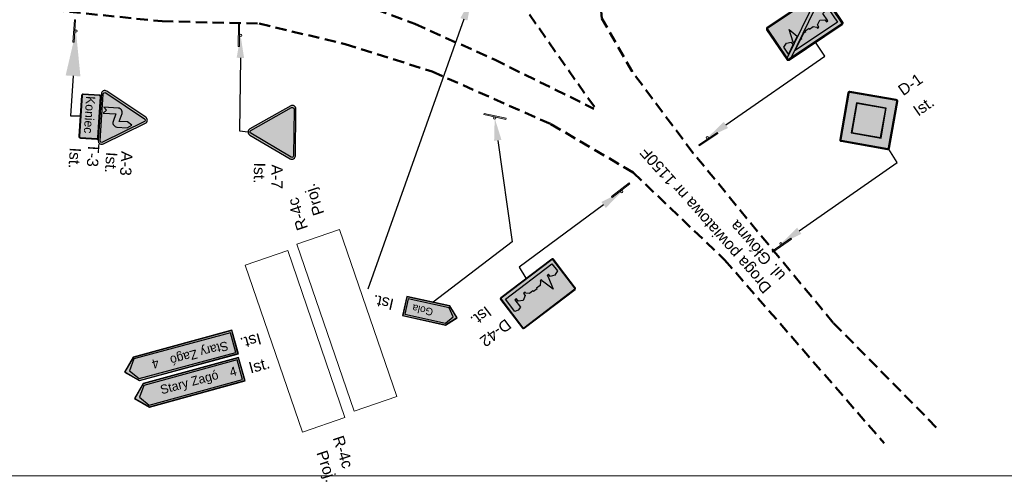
# Model space of a CAD drawing. Header units: millimetres. Extents: x -32728 to 3439, y -21222 to 1675.
# Tile 41 of 49: x 3018 to 3106, y 1586 to 1627. Entities that reach past the tile are written whole.
import ezdxf
from ezdxf import colors
from ezdxf.entities.mleader import LeaderData, LeaderLine
from ezdxf.math import Vec2, Vec3

# ---------------------------------------------------------------- set-up
doc = ezdxf.new("R2010")
doc.units = ezdxf.units.MM
doc.linetypes.add('2', pattern=[1.5, 1, -0.5])
doc.layers.add('0  podklady', color=250, linetype='Continuous', lineweight=5, plot=False)
doc.layers.add('10 znaki pionowe istniejące', color=251, linetype='Continuous', lineweight=15)
doc.layers.add('10 znaki pionowe projektowane', color=1, linetype='Continuous', lineweight=15)
doc.layers.add('2 krawedz jezdni', color=7, linetype='2', lineweight=50, true_color=0x000000)
doc.layers.add('4 wymiary', color=7, linetype='Continuous', lineweight=15, true_color=0x000000)
for name, color, linetype, true_color in [('ZWTraffic_Grey_0_0_0', 7, 'Continuous', 0x000000), ('ZWTraffic_Grey_0_148_66', 7, 'Continuous', 0x5e5e5e), ('ZWTraffic_Grey_1', 7, 'Continuous', 0x4c4c4c), ('ZWTraffic_Grey_2', 7, 'Continuous', 0xe1e1e1), ('ZWTraffic_Grey_255_0_0', 7, 'Continuous', 0x4c4c4c), ('ZWTraffic_Grey_255_255_255', 7, 'Continuous', 0xffffff), ('ZWTraffic_Grey_40', 7, 'Continuous', 0xbcbcbc)]:
    doc.layers.add(name, color=color, linetype=linetype, true_color=true_color)
doc.styles.add('Drogowy', font='Drogowa.ttf')
doc.styles.add('plan', font='arial.ttf', dxfattribs={"height": 1})
doc.styles.get("Standard").update_dxf_attribs({"font": 'arial.ttf'})
picture_1 = doc.add_image_def('image31.png', size_in_pixel=(1892, 893))
picture_2 = doc.add_image_def('image111.png', size_in_pixel=(2967, 756))
picture_3 = doc.add_image_def('image112.png', size_in_pixel=(2967, 756))

# ---------------------------------------------------------------- blocks, each defined once
blk = doc.blocks.new('Słupek')
h = blk.add_hatch(color=256)
h.paths.add_polyline_path([(-50, -5), (0, -5), (50, -5), (50, -10), (-50, -10)])
h.paths.add_polyline_path([(5, 0, 1), (-5, 0, 1)])
at = {"color": 7}
blk.add_lwpolyline([(-50, -5), (50, -5), (50, -10), (-50, -10)], close=True, dxfattribs=at)
blk.add_circle((0, 0), 5, dxfattribs=at)
blk = doc.blocks.new('P_Opis_Pionowe')
for tag, p in [('Symbol', (0, 0)), ('Stan', (5, 0))]:
    blk.add_attdef(tag, p, '', height=1)
at = {"flags": 1}
for tag, p in [('Wielkość', (0, -1.2)), ('Odblaskowość', (0, -2.4)), ('Aktywny', (0, -3.6)), ('Ilość', (0, -4.8)), ('Dodatkowe', (0, -6)), ('Kilometraż', (0, -7.2)), ('NrDrogi', (0, -8.4))]:
    blk.add_attdef(tag, p, '', height=1, dxfattribs=at)
blk = doc.blocks.new('T-3_')
at = {"layer": 'ZWTraffic_Grey_0_0_0'}
h = blk.add_hatch(color=256, dxfattribs=at)
h.dxf.hatch_style = 1
h.paths.add_polyline_path([(-392, 320), (-392, 30, 0.414214), (-363, 0), (362, 0, 0.414214), (392, 30), (392, 320, 0.414214), (362, 350), (-363, 350, 0.414214)])
h.paths.add_polyline_path([(-382, 320), (-382, 30, 0.414214), (-363, 10), (362, 10, 0.414214), (382, 30), (382, 320, 0.414214), (362, 340), (-363, 340, 0.414214)], flags=16)
h.paths.add_polyline_path([(-356, 287), (-356, 43), (340, 43), (340, 287)], flags=8)
at = {"layer": 'ZWTraffic_Grey_40'}
h = blk.add_hatch(color=256, dxfattribs=at)
h.dxf.hatch_style = 1
h.paths.add_polyline_path([(-382, 30), (-382, 320, -0.414214), (-363, 340), (362, 340, -0.414214), (382, 320), (382, 30, -0.414214), (362, 10), (-363, 10, -0.414214)])
at = {"layer": 'ZWTraffic_Grey_0_0_0'}
blk.add_lwpolyline([(-363, 0), (362, 0, 0.414214), (392, 30), (392, 320, 0.414214), (362, 350), (-363, 350, 0.414214), (-392, 320), (-392, 30, 0.414214)], format="xyb", close=True, dxfattribs=at)
at = {"layer": 'ZWTraffic_Grey_40'}
blk.add_lwpolyline([(-363, 10), (362, 10, 0.414214), (382, 30), (382, 320, 0.414214), (362, 340), (-363, 340, 0.414214), (-382, 320), (-382, 30, 0.414214), (-363, 10)], format="xyb", close=True, dxfattribs=at)
at = {"layer": 'ZWTraffic_Grey_0_0_0', "insert": (-362, 246), "char_height": 162, "width": 721.58, "attachment_point": 1, "style": 'Drogowy'}
blk.add_mtext('Koniec', dxfattribs=at)
blk = doc.blocks.new('A-3_')
at = {"layer": 'ZWTraffic_Grey_0_0_0'}
blk.add_hatch(color=256, dxfattribs=at).paths.add_polyline_path([(-182, 57), (-130, 109), (-78, 57), (-78, 280), (63, 239, 0.468375), (155, 315), (155, 495), (103, 574), (52, 495), (52, 350), (-90, 392, 0.468375), (-182, 315)])
at = {"layer": 'ZWTraffic_Grey_1'}
h = blk.add_hatch(color=256, dxfattribs=at)
h.dxf.hatch_style = 2
edge = h.paths.add_edge_path()
edge.add_arc((-416, 63), 63, 150, 269.9871)
edge.add_line((-416, 0), (-416, 0))
edge.add_line((-416, 0), (416, 0))
edge.add_line((416, 0), (416, 0))
edge.add_arc((416, 63), 63, 270, 390)
edge.add_line((470, 95), (55, 815))
edge.add_arc((0, 783), 63, 30, 150)
edge.add_line((-55, 815), (-470, 94))
h.paths.add_polyline_path([(-440, 77, 0.57735), (-416, 35), (416, 35, 0.57735), (440, 77), (24, 797, 0.57735), (-24, 797)])
h.paths.add_polyline_path([(-210, 52), (-210, 107, -0.385314), (121, 473), (217, 430), (131, 369, 0.385314), (-105, 107), (-105, 52), (-158, 107)], flags=16)
at = {"layer": 'ZWTraffic_Grey_2'}
h = blk.add_hatch(color=256, dxfattribs=at)
h.paths.add_polyline_path([(-440, 77), (-24, 797, -0.57735), (24, 797), (440, 77, -0.57735), (416, 35), (-416, 35, -0.57735)])
h.paths.add_polyline_path([(-182, 57), (-130, 109), (-78, 57), (-78, 280), (63, 239, 0.468375), (155, 315), (155, 495), (103, 574), (52, 495), (52, 350), (-90, 392, 0.468375), (-182, 315)])
at = {"layer": 'ZWTraffic_Grey_0_0_0'}
blk.add_lwpolyline([(-182, 315), (-182, 57), (-130, 109), (-78, 57), (-78, 280), (63, 239, 0.468375), (155, 315), (155, 495), (103, 574), (52, 495), (52, 350), (-90, 392, 0.468375)], format="xyb", close=True, dxfattribs=at)
at = {"layer": 'ZWTraffic_Grey_1'}
blk.add_lwpolyline([(416, 0, 0.57735), (470, 94), (55, 815, 0.57735), (-55, 815), (-470, 94, 0.57735), (-416, 0)], format="xyb", close=True, dxfattribs=at)
at = {"layer": 'ZWTraffic_Grey_2'}
blk.add_lwpolyline([(416, 35), (-416, 35, -0.57735), (-440, 77), (-24, 797, -0.57735), (24, 797), (440, 77, -0.57735)], format="xyb", close=True, dxfattribs=at)
blk = doc.blocks.new('A-7_')
at = {"layer": 'ZWTraffic_Grey_1'}
h = blk.add_hatch(color=256, dxfattribs=at)
h.dxf.hatch_style = 2
edge = h.paths.add_edge_path()
edge.add_arc((416, 783), 63, 330, 449.9871)
edge.add_line((416, 846), (416, 846))
edge.add_line((416, 846), (-416, 846))
edge.add_line((-416, 846), (-416, 846))
edge.add_arc((-416, 783), 63, 90, 210)
edge.add_line((-470, 752), (-55, 32))
edge.add_arc((0, 63), 63, 210, 330)
edge.add_line((55, 32), (470, 752))
h.paths.add_polyline_path([(440, 769, 0.57735), (416, 811), (-416, 811, 0.57735), (-440, 769), (-24, 49, 0.57735), (24, 49)])
h.paths.add_polyline_path([(210, 794), (210, 739, -0.385314), (-121, 373), (-217, 416), (-131, 478, 0.385314), (105, 739), (105, 794), (157, 739)], flags=16)
at = {"layer": 'ZWTraffic_Grey_2'}
h = blk.add_hatch(color=256, dxfattribs=at)
h.dxf.hatch_style = 1
h.paths.add_polyline_path([(-440, 769, -0.57735), (-416, 811), (416, 811, -0.57735), (440, 769), (24, 49, -0.57735), (-24, 49)])
at = {"layer": 'ZWTraffic_Grey_1'}
blk.add_lwpolyline([(-416, 846, 0.57735), (-470, 752), (-55, 32, 0.57735), (55, 32), (470, 752, 0.57735), (416, 846)], format="xyb", close=True, dxfattribs=at)
at = {"layer": 'ZWTraffic_Grey_2'}
blk.add_lwpolyline([(-416, 811), (416, 811, -0.57735), (440, 769), (24, 49, -0.57735), (-24, 49), (-440, 769, -0.57735)], format="xyb", close=True, dxfattribs=at)
blk = doc.blocks.new('D-42_')
at = {"layer": 'ZWTraffic_Grey_0_0_0'}
h = blk.add_hatch(color=256, dxfattribs=at)
h.paths.add_polyline_path([(-590, 30), (-590, 670, -0.414214), (-570, 690), (570, 690, -0.414214), (590, 670), (590, 30, -0.414214), (570, 10), (-570, 10, -0.414214)])
h.paths.add_polyline_path([(-580, 30), (-580, 670, -0.414214), (-570, 680), (570, 680, -0.414214), (580, 670), (580, 30, -0.414214), (570, 20), (-570, 20, -0.414214)], flags=16)
h.paths.add_polyline_path([(-520, 80), (520, 80), (520, 352), (456, 368), (392, 352), (392, 192), (360, 192), (360, 240), (280, 288), (200, 240), (200, 192), (168, 192), (168, 208), (120, 256), (40, 256), (40, 272), (-40, 272), (-40, 256), (-120, 256), (-168, 208), (-168, 192), (-200, 192), (-200, 224), (-264, 448), (-328, 224), (-328, 192), (-360, 192), (-360, 240), (-440, 272), (-520, 240)], flags=0)
h = blk.add_hatch(color=256, dxfattribs=at)
h.dxf.hatch_style = 1
h.paths.add_polyline_path([(-520, 80), (520, 80), (520, 352), (456, 368), (392, 352), (392, 192), (360, 192), (360, 240), (280, 288), (200, 240), (200, 192), (168, 192), (168, 208), (120, 256), (40, 256), (40, 272), (-40, 272), (-40, 256), (-120, 256), (-168, 208), (-168, 192), (-200, 192), (-200, 224), (-264, 448), (-328, 224), (-328, 192), (-360, 192), (-360, 240), (-440, 272), (-520, 240)])
at = {"layer": 'ZWTraffic_Grey_255_255_255'}
h = blk.add_hatch(color=256, dxfattribs=at)
h.paths.add_polyline_path([(-600, 30), (-600, 670, -0.414214), (-570, 700), (570, 700, -0.414214), (600, 670), (600, 30, -0.414214), (570, 0), (-570, 0, -0.414214)])
h.paths.add_polyline_path([(-590, 30), (-590, 670, -0.414214), (-570, 690), (570, 690, -0.414214), (590, 670), (590, 30, -0.414214), (570, 10), (-570, 10, -0.414214)], flags=16)
h.paths.add_polyline_path([(-580, 30), (-580, 670, -0.414214), (-570, 680), (570, 680, -0.414214), (580, 670), (580, 30, -0.414214), (570, 20), (-570, 20, -0.414214)], flags=0)
h.paths.add_polyline_path([(-580, 30), (-580, 670, -0.414214), (-570, 680), (570, 680, -0.414214), (580, 670), (580, 30, -0.414214), (570, 20), (-570, 20, -0.414214)], flags=0)
h.paths.add_polyline_path([(-520, 80), (520, 80), (520, 352), (456, 368), (392, 352), (392, 192), (360, 192), (360, 240), (280, 288), (200, 240), (200, 192), (168, 192), (168, 208), (120, 256), (40, 256), (40, 272), (-40, 272), (-40, 256), (-120, 256), (-168, 208), (-168, 192), (-200, 192), (-200, 224), (-264, 448), (-328, 224), (-328, 192), (-360, 192), (-360, 240), (-440, 272), (-520, 240)], flags=0)
h.paths.add_polyline_path([(-520, 80), (520, 80), (520, 352), (456, 368), (392, 352), (392, 192), (360, 192), (360, 240), (280, 288), (200, 240), (200, 192), (168, 192), (168, 208), (120, 256), (40, 256), (40, 272), (-40, 272), (-40, 256), (-120, 256), (-168, 208), (-168, 192), (-200, 192), (-200, 224), (-264, 448), (-328, 224), (-328, 192), (-360, 192), (-360, 240), (-440, 272), (-520, 240)], flags=0)
h = blk.add_hatch(color=256, dxfattribs=at)
h.paths.add_polyline_path([(-580, 30), (-580, 670, -0.414214), (-570, 680), (570, 680, -0.414214), (580, 670), (580, 30, -0.414214), (570, 20), (-570, 20, -0.414214)])
h.paths.add_polyline_path([(-520, 80), (520, 80), (520, 352), (456, 368), (392, 352), (392, 192), (360, 192), (360, 240), (280, 288), (200, 240), (200, 192), (168, 192), (168, 208), (120, 256), (40, 256), (40, 272), (-40, 272), (-40, 256), (-120, 256), (-168, 208), (-168, 192), (-200, 192), (-200, 224), (-264, 448), (-328, 224), (-328, 192), (-360, 192), (-360, 240), (-440, 272), (-520, 240)], flags=16)
at = {"layer": 'ZWTraffic_Grey_0_0_0', "const_width": 2}
blk.add_lwpolyline([(-570, 700, 0.414214), (-600, 670), (-600, 30, 0.414214), (-570, 0), (570, 0, 0.414214), (600, 30), (600, 670, 0.414214), (570, 700)], format="xyb", close=True, dxfattribs=at)
at = {"layer": 'ZWTraffic_Grey_0_0_0'}
for points in [[(-590, 670), (-590, 30, 0.414214), (-570, 10), (570, 10, 0.414214), (590, 30), (590, 670, 0.414214), (570, 690), (-570, 690, 0.414214)], [(-580, 30, 0.414214), (-570, 20), (570, 20, 0.414214), (580, 30), (580, 670, 0.414214), (570, 680), (-570, 680, 0.414214), (-580, 670)]]:
    blk.add_lwpolyline(points, format="xyb", close=True, dxfattribs=at)
blk.add_lwpolyline([(-520, 80), (-520, 240), (-440, 272), (-360, 240), (-360, 192), (-328, 192), (-328, 224), (-264, 448), (-200, 224), (-200, 192), (-168, 192), (-168, 208), (-120, 256), (-40, 256), (-40, 272), (40, 272), (40, 256), (120, 256), (168, 208), (168, 192), (200, 192), (200, 240), (280, 288), (360, 240), (360, 192), (392, 192), (392, 352), (456, 368), (520, 352), (520, 80)], close=True, dxfattribs=at)
blk = doc.blocks.new('D-43_')
at = {"layer": 'ZWTraffic_Grey_0_0_0'}
h = blk.add_hatch(color=256, dxfattribs=at)
h.dxf.hatch_style = 1
edge = h.paths.add_edge_path()
edge.add_line((-590, 670), (-590, 30))
edge.add_ellipse((-570, 30), major_axis=(20, 0), ratio=1, start_angle=180, end_angle=270)
edge.add_line((-570, 10), (570, 10))
edge.add_ellipse((570, 30), major_axis=(20, 0), ratio=1, start_angle=270, end_angle=360)
edge.add_line((590, 30), (590, 670))
edge.add_ellipse((570, 670), major_axis=(20, 0), ratio=1, start_angle=0, end_angle=90)
edge.add_line((570, 690), (-570, 690))
edge.add_ellipse((-570, 670), major_axis=(20, 0), ratio=1, start_angle=90, end_angle=180)
edge = h.paths.add_edge_path(flags=16)
edge.add_ellipse((-570, 30), major_axis=(10, 0), ratio=1, start_angle=180, end_angle=270)
edge.add_line((-570, 20), (570, 20))
edge.add_ellipse((570, 30), major_axis=(10, 0), ratio=1, start_angle=270, end_angle=360)
edge.add_line((580, 30), (580, 670))
edge.add_ellipse((570, 670), major_axis=(10, 0), ratio=1, start_angle=360, end_angle=450)
edge.add_line((570, 680), (-570, 680))
edge.add_ellipse((-570, 670), major_axis=(10, 0), ratio=1, start_angle=90, end_angle=180)
edge.add_line((-580, 670), (-580, 30))
h = blk.add_hatch(color=256, dxfattribs=at)
h.paths.add_polyline_path([(-520, 93), (-350, 192), (-360, 192), (-360, 240), (-440, 272), (-520, 240)])
h.paths.add_polyline_path([(-328, 205), (-214, 272), (-264, 448), (-328, 224)])
blk.add_hatch(color=256, dxfattribs=at).paths.add_polyline_path([(-383, 80), (520, 80), (520, 352), (456, 368), (392, 352), (392, 192), (360, 192), (360, 240), (280, 288), (200, 240), (200, 192), (168, 192), (168, 208), (120, 256), (40, 256), (40, 272), (-40, 272), (-40, 256), (-82, 256), (-168, 206), (-168, 192), (-191, 192)])
at = {"layer": 'ZWTraffic_Grey_1'}
h = blk.add_hatch(color=256, dxfattribs=at)
h.dxf.hatch_style = 1
h.paths.add_polyline_path([(-580, 46), (506, 680), (570, 680, -0.414214), (580, 670), (580, 654), (-506, 20), (-570, 20, -0.414214), (-580, 30)])
at = {"layer": 'ZWTraffic_Grey_255_255_255'}
h = blk.add_hatch(color=256, dxfattribs=at)
h.dxf.hatch_style = 1
edge = h.paths.add_edge_path()
edge.add_ellipse((-570, 670), major_axis=(30, 0), ratio=1, start_angle=90, end_angle=180)
edge.add_line((-600, 670), (-600, 30))
edge.add_ellipse((-570, 30), major_axis=(30, 0), ratio=1, start_angle=180, end_angle=270)
edge.add_line((-570, 0), (570, 0))
edge.add_ellipse((570, 30), major_axis=(30, 0), ratio=1, start_angle=270, end_angle=360)
edge.add_line((600, 30), (600, 670))
edge.add_ellipse((570, 670), major_axis=(30, 0), ratio=1, start_angle=0, end_angle=90)
edge.add_line((570, 700), (-570, 700))
edge = h.paths.add_edge_path(flags=16)
edge.add_line((-590, 670), (-590, 30))
edge.add_ellipse((-570, 30), major_axis=(20, 0), ratio=1, start_angle=180, end_angle=270)
edge.add_line((-570, 10), (570, 10))
edge.add_ellipse((570, 30), major_axis=(20, 0), ratio=1, start_angle=270, end_angle=360)
edge.add_line((590, 30), (590, 670))
edge.add_ellipse((570, 670), major_axis=(20, 0), ratio=1, start_angle=0, end_angle=90)
edge.add_line((570, 690), (-570, 690))
edge.add_ellipse((-570, 670), major_axis=(20, 0), ratio=1, start_angle=90, end_angle=180)
h = blk.add_hatch(color=256, dxfattribs=at)
h.dxf.hatch_style = 1
h.paths.add_polyline_path([(-580, 670), (-580, 46), (506, 680), (-570, 680, 0.414214)])
h.paths.add_polyline_path([(-520, 240), (-520, 93), (-350, 192), (-360, 192), (-360, 240), (-440, 272)], flags=16)
h.paths.add_polyline_path([(-328, 205), (-328, 224), (-264, 448), (-214, 272)], flags=16)
h = blk.add_hatch(color=256, dxfattribs=at)
h.dxf.hatch_style = 1
h.paths.add_polyline_path([(570, 20, 0.414214), (580, 30), (580, 654), (-506, 20)])
h.paths.add_polyline_path([(-383, 80), (-191, 192), (-168, 192), (-168, 206), (-82, 256), (-40, 256), (-40, 272), (40, 272), (40, 256), (120, 256), (168, 208), (168, 192), (200, 192), (200, 240), (280, 288), (360, 240), (360, 192), (392, 192), (392, 352), (456, 368), (520, 352), (520, 80)], flags=16)
at = {"layer": 'ZWTraffic_Grey_0_0_0'}
for points in [[(-570, 700, 0.414214), (-600, 670), (-600, 30, 0.414214), (-570, 0), (570, 0, 0.414214), (600, 30), (600, 670, 0.414214), (570, 700)], [(-590, 670), (-590, 30, 0.414214), (-570, 10), (570, 10, 0.414214), (590, 30), (590, 670, 0.414214), (570, 690), (-570, 690, 0.414214)], [(-580, 30, 0.414214), (-570, 20), (570, 20, 0.414214), (580, 30), (580, 670, 0.414214), (570, 680), (-570, 680, 0.414214), (-580, 670)]]:
    blk.add_lwpolyline(points, format="xyb", close=True, dxfattribs=at)
for points in [[(-168, 206), (-82, 256), (-40, 256), (-40, 272), (40, 272), (40, 256), (120, 256), (168, 208), (168, 192), (200, 192), (200, 240), (280, 288), (360, 240), (360, 192), (392, 192), (392, 352), (456, 368), (520, 352), (520, 80), (-383, 80), (-191, 192), (-168, 192)], [(-328, 205), (-328, 224), (-264, 448), (-214, 272)], [(-520, 93), (-520, 240), (-440, 272), (-360, 240), (-360, 192), (-350, 192)]]:
    blk.add_lwpolyline(points, close=True, dxfattribs=at)
at = {"layer": 'ZWTraffic_Grey_255_0_0'}
for p, q in [((-580, 46), (506, 680)), ((-506, 20), (580, 654))]:
    blk.add_line(p, q, dxfattribs=at)
blk = doc.blocks.new('D-1_')
at = {"layer": 'ZWTraffic_Grey_0_0_0'}
h = blk.add_hatch(color=256, dxfattribs=at)
h.dxf.hatch_style = 1
h.paths.add_polyline_path([(-615, 603), (-21, 9, 0.414214), (21, 9), (615, 603, 0.414214), (615, 645), (21, 1239, 0.414214), (-21, 1239), (-615, 645, 0.414214)])
h.paths.add_polyline_path([(-602, 615), (-8, 22, 0.414214), (8, 22), (602, 615, 0.414214), (602, 632), (8, 1226, 0.414214), (-8, 1226), (-602, 632, 0.414214)], flags=16)
h.paths.add_polyline_path([(0, 242), (-382, 624), (0, 1006), (382, 624)], flags=0)
h.paths.add_polyline_path([(0, 255), (-369, 624), (0, 993), (369, 624)], flags=0)
h = blk.add_hatch(color=256, dxfattribs=at)
h.dxf.hatch_style = 1
h.paths.add_polyline_path([(-381, 624), (0, 1006), (382, 624), (0, 242)])
h.paths.add_polyline_path([(-369, 624), (0, 993), (369, 624), (0, 255)], flags=16)
at = {"layer": 'ZWTraffic_Grey_2'}
h = blk.add_hatch(color=256, dxfattribs=at)
h.dxf.hatch_style = 1
h.paths.add_polyline_path([(0, 255), (369, 624), (0, 993), (-369, 624)])
at = {"layer": 'ZWTraffic_Grey_255_255_255'}
h = blk.add_hatch(color=256, dxfattribs=at)
h.dxf.hatch_style = 1
h.paths.add_polyline_path([(-602, 615, -0.414214), (-602, 632), (-8, 1226, -0.414214), (8, 1226), (602, 632, -0.414214), (602, 615), (8, 22, -0.414214), (-8, 22)])
h.paths.add_polyline_path([(-381, 624), (0, 1006), (382, 624), (0, 242)], flags=16)
h.paths.add_polyline_path([(-369, 624), (0, 993), (369, 624), (0, 255)], flags=0)
at = {"layer": 'ZWTraffic_Grey_0_0_0'}
for points in [[(21, 9), (615, 603, 0.414214), (615, 645), (21, 1239, 0.414214), (-21, 1239), (-615, 645, 0.414214), (-615, 603), (-21, 9, 0.414214)], [(8, 22), (602, 615, 0.414214), (602, 632), (8, 1226, 0.414214), (-8, 1226), (-602, 632, 0.414214), (-602, 615), (-8, 22, 0.414214), (8, 22)]]:
    blk.add_lwpolyline(points, format="xyb", close=True, dxfattribs=at)
for points in [[(0, 242), (382, 624), (0, 1006), (-381, 624), (0, 242)], [(0, 255), (369, 624), (0, 993), (-369, 624), (0, 255)]]:
    blk.add_lwpolyline(points, close=True, dxfattribs=at)
blk = doc.blocks.new('E-4_22820_')
at = {"layer": 'ZWTraffic_Grey_0_148_66'}
h = blk.add_hatch(color=256, dxfattribs=at)
h.paths.add_polyline_path([(-772.037, 0), (988.415, 0), (988.415, 432.756), (-772.037, 432.756), (-988.415, 216.378)])
h.paths.add_polyline_path([(-772.037, 5), (983.415, 5), (983.415, 427.756), (-772.037, 427.756), (-983.415, 216.378)], flags=0)
blk.add_hatch(color=256, dxfattribs=at).paths.add_polyline_path([(-767.037, 35), (953.415, 35), (953.415, 397.756), (-767.037, 397.756), (-896.8638, 216.378)])
at = {"layer": 'ZWTraffic_Grey_255_255_255'}
h = blk.add_hatch(color=256, dxfattribs=at)
h.paths.add_polyline_path([(-772.037, 5), (983.415, 5), (983.415, 427.756), (-772.037, 427.756), (-983.415, 216.378)])
h.paths.add_polyline_path([(-767.037, 35), (953.415, 35), (953.415, 397.756), (-767.037, 397.756), (-896.8638, 216.378)], flags=0)
at = {"layer": 'ZWTraffic_Grey_0_148_66'}
for points in [[(-772.037, 0), (988.415, 0), (988.415, 432.756), (-772.037, 432.756), (-988.415, 216.378)], [(-767.037, 35), (953.415, 35), (953.415, 397.756), (-767.037, 397.756), (-896.8638, 216.378)]]:
    blk.add_lwpolyline(points, close=True, dxfattribs=at)
at = {"layer": 'ZWTraffic_Grey_255_255_255'}
blk.add_lwpolyline([(-772.037, 5), (983.415, 5), (983.415, 427.756), (-772.037, 427.756), (-983.415, 216.378)], close=True, dxfattribs=at)
at = {"layer": 'ZWTraffic_Grey_255_255_255', "char_height": 162, "attachment_point": 4, "style": 'Drogowy'}
for s, insert in [('{\\fDROGOWA;Stary Zagó}', (-504.037, 216.378)), ('{\\fDROGOWA;4}', (765.395, 216.378))]:
    blk.add_mtext(s, dxfattribs=dict(at, insert=insert))
blk = doc.blocks.new('E-4_24286_')
at = {"layer": 'ZWTraffic_Grey_0_148_66'}
h = blk.add_hatch(color=256, dxfattribs=at)
h.paths.add_polyline_path([(-1018.415, 0), (802.037, 0), (1018.415, 216.378), (802.037, 432.756), (-1018.415, 432.756)])
h.paths.add_polyline_path([(-1013.415, 5), (802.037, 5), (1013.415, 216.378), (802.037, 427.756), (-1013.415, 427.756)], flags=0)
blk.add_hatch(color=256, dxfattribs=at).paths.add_polyline_path([(-983.415, 35), (797.037, 35), (926.8638, 216.378), (797.037, 397.756), (-983.415, 397.756)])
at = {"layer": 'ZWTraffic_Grey_255_255_255'}
h = blk.add_hatch(color=256, dxfattribs=at)
h.paths.add_polyline_path([(-1013.415, 5), (802.037, 5), (1013.415, 216.378), (802.037, 427.756), (-1013.415, 427.756)])
h.paths.add_polyline_path([(-983.415, 35), (797.037, 35), (926.8638, 216.378), (797.037, 397.756), (-983.415, 397.756)], flags=0)
at = {"layer": 'ZWTraffic_Grey_0_148_66'}
for points in [[(-1018.415, 0), (802.037, 0), (1018.415, 216.378), (802.037, 432.756), (-1018.415, 432.756)], [(-983.415, 35), (797.037, 35), (926.8638, 216.378), (797.037, 397.756), (-983.415, 397.756)]]:
    blk.add_lwpolyline(points, close=True, dxfattribs=at)
at = {"layer": 'ZWTraffic_Grey_255_255_255'}
blk.add_lwpolyline([(-1013.415, 5), (802.037, 5), (1013.415, 216.378), (802.037, 427.756), (-1013.415, 427.756)], close=True, dxfattribs=at)
at = {"layer": 'ZWTraffic_Grey_255_255_255', "char_height": 162, "attachment_point": 4, "style": 'Drogowy'}
for s, insert in [('{\\fDROGOWA;Stary Zagó}', (-880.415, 216.378)), ('{\\fDROGOWA;4}', (389.017, 216.378))]:
    blk.add_mtext(s, dxfattribs=dict(at, insert=insert))
blk = doc.blocks.new('E-4_51234_')
at = {"layer": 'ZWTraffic_Grey_0_148_66'}
h = blk.add_hatch(color=256, dxfattribs=at)
h.paths.add_polyline_path([(-304.808, 0), (479.6, 0), (479.6, 349.584), (-304.808, 349.584), (-479.6, 174.792)])
h.paths.add_polyline_path([(-304.808, 5), (474.6, 5), (474.6, 344.584), (-304.808, 344.584), (-474.6, 174.792)], flags=0)
blk.add_hatch(color=256, dxfattribs=at).paths.add_polyline_path([(-299.808, 35), (444.6, 35), (444.6, 314.584), (-299.808, 314.584), (-404.6832, 174.792)])
at = {"layer": 'ZWTraffic_Grey_255_255_255'}
h = blk.add_hatch(color=256, dxfattribs=at)
h.paths.add_polyline_path([(-304.808, 5), (474.6, 5), (474.6, 344.584), (-304.808, 344.584), (-474.6, 174.792)])
h.paths.add_polyline_path([(-299.808, 35), (444.6, 35), (444.6, 314.584), (-299.808, 314.584), (-404.6832, 174.792)], flags=0)
at = {"layer": 'ZWTraffic_Grey_0_148_66'}
for points in [[(-304.808, 0), (479.6, 0), (479.6, 349.584), (-304.808, 349.584), (-479.6, 174.792)], [(-299.808, 35), (444.6, 35), (444.6, 314.584), (-299.808, 314.584), (-404.6832, 174.792)]]:
    blk.add_lwpolyline(points, close=True, dxfattribs=at)
at = {"layer": 'ZWTraffic_Grey_255_255_255'}
blk.add_lwpolyline([(-304.808, 5), (474.6, 5), (474.6, 344.584), (-304.808, 344.584), (-474.6, 174.792)], close=True, dxfattribs=at)
at = {"layer": 'ZWTraffic_Grey_255_255_255', "insert": (-36.808, 174.792), "char_height": 132, "attachment_point": 4, "style": 'Drogowy'}
blk.add_mtext('{\\fDROGOWA;Gola}', dxfattribs=at)

msp = doc.modelspace()

# ---------------------------------------------------------------- linework, layer by layer
at = {"layer": '2 krawedz jezdni', "color": 0}
for points in [[(3099.893, 1591.223), (3090.747, 1600.524), (3084.979, 1607.488), (3078.276, 1615.646), (3072.872, 1622.869), (3070.169, 1627.598), (3069.91, 1631.495), (3070.689, 1636.535), (3073.963, 1640.589), (3078.172, 1643.395), (3084.667, 1646.72), (3092.67, 1649.838), (3100.776, 1651.553), (3113.351, 1652.748), (3138.346, 1655.19)], [(2986.144, 1635.496), (3003.084, 1631.547), (3013.425, 1629.364), (3021.375, 1628.325), (3031.093, 1627.338), (3039.719, 1627.13), (3047.357, 1625.311), (3055.1, 1622.869), (3065.649, 1618.192), (3072.975, 1613.879), (3081.091, 1606.114), (3095.268, 1589.82)], [(3069.516, 1619.719), (3066.035, 1624.656), (3061.826, 1630.735), (3060.631, 1632.45), (3055.174, 1630.839), (3048.679, 1628.917), (3053.563, 1627.098), (3060.631, 1623.928), (3069.464, 1619.563)]]:
    msp.add_lwpolyline(points, dxfattribs=at)

# ---------------------------------------------------------------- block references
at = {"layer": '10 znaki pionowe istniejące'}
for name, p, xscale, yscale, zscale, rotation in [('D-43_', (3089.18, 1625.473), 0.005, 0.005, 0.005, 33.81824578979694), ('Słupek', (3023.447, 1626.468), 0.02000000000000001, 0.02000000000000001, 0.02000000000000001, 266.2872867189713), ('Słupek', (3038.077, 1626.083), 0.02, 0.02, 0.02, 269.3586561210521), ('D-1_', (3095.684, 1615.961), 0.005, 0.005, 0.005, 35.04937331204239), ('T-3_', (3023.82, 1618.918), 0.005000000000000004, 0.005000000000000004, 0.005000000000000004, 266.2872867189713), ('A-3_', (3025.566, 1618.804), 0.005000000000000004, 0.005000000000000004, 0.005000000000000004, 266.2872867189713), ('A-7_', (3038.745, 1617.497), 0.005, 0.005, 0.005, 269.3586561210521), ('Słupek', (3060.656, 1618.728), 0.02, 0.02, 0.02, 167.4711922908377), ('Słupek', (3079.559, 1616.976), 0.02, 0.02, 0.02, 33.81824578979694), ('Słupek', (3071.946, 1612.188), 0.02, 0.02, 0.02, 217.3395246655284), ('Słupek', (3086.087, 1607.551), 0.02, 0.02, 0.02, 35.04937331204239), ('D-42_', (3063.437, 1604.504), 0.005, 0.005, 0.005, 217.3395246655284), ('E-4_51234_', (3055.178, 1602.347), 0.005, 0.005, 0.005, 167.4711922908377), ('E-4_24286_', (3032.395, 1598.517), 0.005, 0.005, 0.005, 195.1952485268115), ('E-4_22820_', (3033.709, 1594.049), 0.005000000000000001, 0.005000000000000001, 0.005000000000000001, 15.35948248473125)]:
    msp.add_blockref(name, p, dxfattribs=dict(at, xscale=xscale, yscale=yscale, zscale=zscale, rotation=rotation))
ref = msp.add_blockref('P_Opis_Pionowe', (3096.957, 1620.665), dxfattribs=dict(at, rotation=35.04937331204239))
ref.add_attrib('Symbol', 'D-1', (3096.957, 1620.665), dxfattribs={"layer": '0', "height": 1, "rotation": 35.04937})
ref.add_attrib('Stan', 'Ist.', (3098.295, 1618.846), dxfattribs={"layer": '0', "height": 1, "rotation": 35.04937})
ref = msp.add_blockref('P_Opis_Pionowe', (3024.541, 1616.511), dxfattribs=dict(at, rotation=266.2872867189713))
ref.add_attrib('Symbol', 'T-3', (3024.541, 1616.511), dxfattribs={"layer": '0', "height": 1, "rotation": 266.28729})
ref.add_attrib('Stan', 'Ist.', (3022.905, 1616.124), dxfattribs={"layer": '0', "height": 1, "rotation": 266.28729})
ref = msp.add_blockref('P_Opis_Pionowe', (3027.492, 1615.8), dxfattribs=dict(at, rotation=266.2872867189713))
ref.add_attrib('Symbol', 'A-3', (3027.492, 1615.8), dxfattribs={"layer": '0', "height": 1, "rotation": 266.28729})
ref.add_attrib('Stan', 'Ist.', (3026.137, 1615.729), dxfattribs={"layer": '0', "height": 1, "rotation": 266.28729})
ref = msp.add_blockref('P_Opis_Pionowe', (3040.828, 1614.601), dxfattribs=dict(at, rotation=269.3586561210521))
ref.add_attrib('Symbol', 'A-7', (3040.828, 1614.601), dxfattribs={"layer": '0', "height": 1, "rotation": 269.35866})
ref.add_attrib('Stan', 'Ist.', (3039.263, 1614.772), dxfattribs={"layer": '0', "height": 1, "rotation": 269.35866})
ref = msp.add_blockref('P_Opis_Pionowe', (3052.179, 1602.119), dxfattribs=dict(at, rotation=167.4711922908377))
ref.add_attrib('Stan', 'Ist.', (3051.764, 1602.615), dxfattribs={"layer": '0', "height": 1, "rotation": 167.47119})
ref = msp.add_blockref('P_Opis_Pionowe', (3061.636, 1600.929), dxfattribs=dict(at, rotation=217.3395246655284))
ref.add_attrib('Symbol', 'D-42', (3061.636, 1600.929), dxfattribs={"layer": '0', "height": 1, "rotation": 217.33952})
ref.add_attrib('Stan', 'Ist.', (3059.88, 1602.066), dxfattribs={"layer": '0', "height": 1, "rotation": 217.33952})
ref = msp.add_blockref('P_Opis_Pionowe', (3026.782, 1595.872), dxfattribs=dict(at, rotation=195.1952485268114))
ref.add_attrib('Stan', 'Ist.', (3039.748, 1599.618), dxfattribs={"layer": '0', "height": 1, "rotation": 195.19525})
ref = msp.add_blockref('P_Opis_Pionowe', (3039.141, 1596.664), dxfattribs=dict(at, rotation=15.35948248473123))
ref.add_attrib('Stan', 'Ist.', (3038.962, 1596.014), dxfattribs={"layer": '0', "height": 1, "rotation": 375.35948})
at = {"layer": '10 znaki pionowe projektowane'}
ref = msp.add_blockref('P_Opis_Pionowe', (3044.074, 1608.946), dxfattribs=dict(at, rotation=108.2197051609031))
ref.add_attrib('Symbol', 'R-4c', (3044.074, 1608.946), dxfattribs={"layer": '0', "height": 1, "rotation": 12348.21971})
ref.add_attrib('Stan', 'Proj.', (3045.522, 1610.261), dxfattribs={"layer": '0', "height": 1, "rotation": 12348.21971})
ref = msp.add_blockref('P_Opis_Pionowe', (3046.247, 1590.282), dxfattribs=dict(at, rotation=288.2197051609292))
ref.add_attrib('Symbol', 'R-4c', (3046.247, 1590.282), dxfattribs={"layer": '0', "height": 1, "rotation": 11808.21971})
ref.add_attrib('Stan', 'Proj.', (3044.799, 1588.968), dxfattribs={"layer": '0', "height": 1, "rotation": 11808.21971})

# ---------------------------------------------------------------- texts
at = {"layer": '4 wymiary', "insert": (3084.572, 1603.019), "char_height": 1, "width": 16.73043, "attachment_point": 1, "rotation": 131.40041, "style": 'plan'}
msp.add_mtext('Droga powiatowa nr 1150F\\Pul. Główna', dxfattribs=at)

# ---------------------------------------------------------------- pictures from other files: only their frames are drawn
at = {"layer": '0  podklady'}
image = msp.add_image(picture_1, insert=(2974.479, 1586.903), size_in_units=(182.041, 85.921), dxfattribs=at)
image.dxf.flags = 7
at = {"layer": '10 znaki pionowe projektowane'}
image = msp.add_image(picture_3, insert=(3051.951, 1593.973), size_in_units=(15.698, 4), rotation=108.92464, dxfattribs=at)
image.dxf.flags = 7
image = msp.add_image(picture_2, insert=(3038.479, 1605.653), size_in_units=(15.698, 4), rotation=-71.07536, dxfattribs=at)
image.dxf.flags = 7

# ---------------------------------------------------------------- leaders
at = {"layer": '10 znaki pionowe istniejące'}
ml = msp.add_multileader_mtext('Standard', dxfattribs=at)
ml.set_content('', color=256)
ml.set_leader_properties()
ml.build(insert=Vec2(0, 0))
ml.multileader.update_dxf_attribs({"has_dogleg": 0, "arrow_head_size": 2})
ctx = ml.context
ctx.base_point, ctx.arrow_head_size, ctx.plane_origin = Vec3(3045.383, 1603.499), 2, Vec3(0, 316.759)
ctx.text_align_type = 2
notes = []
notes.append((ctx, [(0, (1, 1, 0), (3057.383, 1603.499), (-1, 0), 8, [(0, [(3058.593, 1629.396)], 256, [])])]))
ctx.mtext.insert, ctx.mtext.alignment, ctx.mtext.flow_direction = Vec3(3047.383, 1605.499), 3, 5
ml = msp.add_multileader_mtext('Standard', dxfattribs=at)
ml.set_content('', color=256)
ml.set_leader_properties()
ml.build(insert=Vec2(0, 0))
ml.multileader.update_dxf_attribs({"has_dogleg": 0, "arrow_head_size": 2})
ctx = ml.context
ctx.base_point, ctx.arrow_head_size, ctx.plane_origin = Vec3(3085.18, 1625.473), 2, Vec3(0, 316.759)
ctx.text_align_type = 2
notes.append((ctx, [(0, (1, 1, 0), (3097.18, 1625.473), (-1, 0), 8, [(0, [(3079.559, 1616.976), (3090.005, 1624.219)], 256, [])])]))
ctx.mtext.insert, ctx.mtext.alignment, ctx.mtext.flow_direction = Vec3(3087.18, 1627.473), 3, 5
ml = msp.add_multileader_mtext('Standard', dxfattribs=at)
ml.set_content('', color=256)
ml.set_leader_properties()
ml.build(insert=Vec2(0, 0))
ml.multileader.update_dxf_attribs({"has_dogleg": 0})
ctx = ml.context
ctx.base_point, ctx.plane_origin = Vec3(3019.82, 1618.918), Vec3(0, 316.759)
notes.append((ctx, [(0, (1, 1, 0), (3031.82, 1618.918), (-1, 0), 8, [(0, [(3023.447, 1626.468), (3022.954, 1618.938)], 256, [])])]))
ctx.mtext.insert, ctx.mtext.flow_direction = Vec3(3021.82, 1620.918), 5
ml = msp.add_multileader_mtext('Standard', dxfattribs=at)
ml.set_content('', color=256)
ml.set_leader_properties()
ml.build(insert=Vec2(0, 0))
ml.multileader.update_dxf_attribs({"has_dogleg": 0, "arrow_head_size": 2})
ctx = ml.context
ctx.base_point, ctx.arrow_head_size, ctx.plane_origin = Vec3(3034.745, 1617.497), 2, Vec3(0, 316.759)
ctx.text_align_type = 2
notes.append((ctx, [(0, (1, 1, 0), (3046.745, 1617.497), (-1, 0), 8, [(0, [(3038.077, 1626.083), (3037.982, 1617.601)], 256, [])])]))
ctx.mtext.insert, ctx.mtext.alignment, ctx.mtext.flow_direction = Vec3(3036.745, 1619.497), 3, 5
ml = msp.add_multileader_mtext('Standard', dxfattribs=at)
ml.set_content('', color=256)
ml.set_leader_properties()
ml.build(insert=Vec2(0, 0))
ml.multileader.update_dxf_attribs({"has_dogleg": 0, "arrow_head_size": 2})
ctx = ml.context
ctx.base_point, ctx.arrow_head_size, ctx.plane_origin = Vec3(3051.178, 1602.347), 2, Vec3(0, 316.759)
ctx.text_align_type = 2
notes.append((ctx, [(0, (1, 1, 0), (3063.178, 1602.347), (-1, 0), 8, [(0, [(3060.656, 1618.728), (3062.197, 1607.715)], 256, [])])]))
ctx.mtext.insert, ctx.mtext.alignment, ctx.mtext.flow_direction = Vec3(3053.178, 1604.347), 3, 5
ml = msp.add_multileader_mtext('Standard', dxfattribs=at)
ml.set_content('', color=256)
ml.set_leader_properties()
ml.build(insert=Vec2(0, 0))
ml.multileader.update_dxf_attribs({"has_dogleg": 0, "arrow_head_size": 2})
ctx = ml.context
ctx.base_point, ctx.arrow_head_size, ctx.plane_origin = Vec3(3091.684, 1615.961), 2, Vec3(0, 316.759)
ctx.text_align_type = 2
notes.append((ctx, [(0, (1, 1, 0), (3103.684, 1615.961), (-1, 0), 8, [(0, [(3086.087, 1607.551), (3096.41, 1614.774)], 256, [])])]))
ctx.mtext.insert, ctx.mtext.alignment, ctx.mtext.flow_direction = Vec3(3093.684, 1617.961), 3, 5
ml = msp.add_multileader_mtext('Standard', dxfattribs=at)
ml.set_content('', color=256)
ml.set_leader_properties()
ml.build(insert=Vec2(0, 0))
ml.multileader.update_dxf_attribs({"has_dogleg": 0, "arrow_head_size": 2})
ctx = ml.context
ctx.base_point, ctx.arrow_head_size, ctx.plane_origin = Vec3(3059.437, 1604.504), 2, Vec3(0, 316.759)
ctx.text_align_type = 2
notes.append((ctx, [(0, (1, 1, 0), (3071.437, 1604.504), (-1, 0), 8, [(0, [(3071.946, 1612.188), (3062.843, 1605.46)], 256, [])])]))
ctx.mtext.insert, ctx.mtext.alignment, ctx.mtext.flow_direction = Vec3(3061.437, 1606.504), 3, 5
for ctx, leaders in notes:
    for number, flags, end, landing, length, lines in leaders:
        leader = LeaderData()
        leader.index, (leader.has_last_leader_line, leader.has_dogleg_vector, leader.attachment_direction) = number, flags
        leader.last_leader_point, leader.dogleg_vector, leader.dogleg_length = Vec3(end), Vec3(landing), length
        for number, points, colour, breaks in lines:
            line = LeaderLine()
            line.index, line.vertices, line.color, line.breaks = number, Vec3.list(points), colors.encode_raw_color(colour), breaks
            leader.lines.append(line)
        ctx.leaders.append(leader)

doc.saveas('drawing.dxf')
